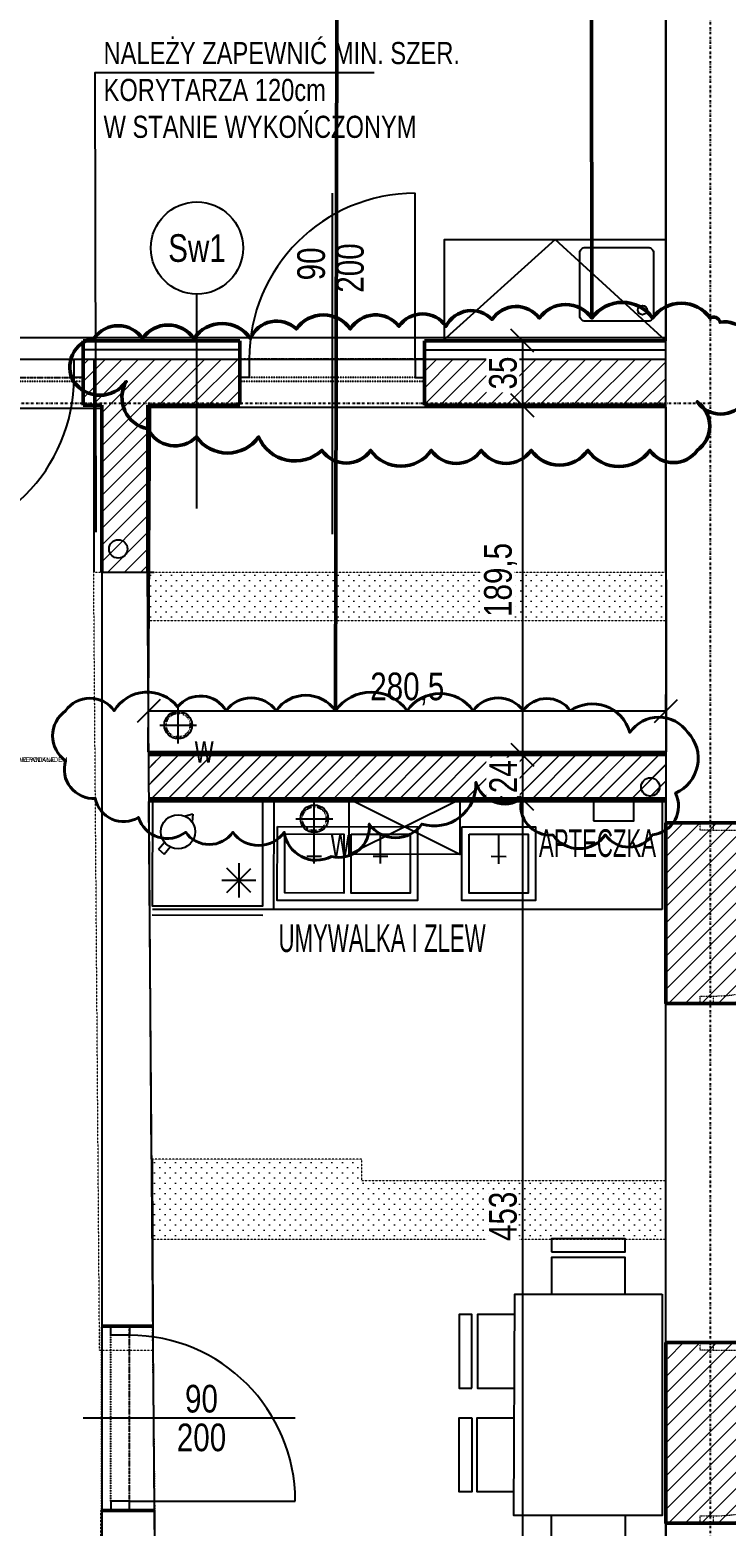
# Model space of a CAD drawing. Header units: centimetres. Extents: x 0 to 55409, y -2708 to 14680.
# Tile 40 of 215: x 31385 to 31763, y 4517 to 5329. Entities that reach past the tile are written whole.
import ezdxf
from ezdxf.enums import TextEntityAlignment as Align

# ---------------------------------------------------------------- set-up
doc = ezdxf.new("R2018")
doc.units = ezdxf.units.CM
doc.header["$LTSCALE"] = 0.01
for name, pattern in [('DASHDOT', [25.4, 12.7, -6.35, 0, -6.35]), ('DASHED', [19.05, 12.7, -6.35]), ('DASHED2', [9.525, 6.35, -3.175]), ('DIVIDE', [31.75, 12.7, -6.35, 0, -6.35, 0, -6.35]), ('DOT', [6.35, 0, -6.35])]:
    doc.linetypes.add(name, pattern=pattern)
for name, color, linetype in [('A-ELEWACJE', 3, 'Continuous'), ('A-Elewacje_wypełnienia', 7, 'Continuous'), ('A-Opis-G', 3, 'Continuous'), ('A-OPISY', 70, 'Continuous'), ('A-Wyposażenie-G', 12, 'Continuous'), ('A_drzwi opis istniejące', 161, 'Continuous'), ('A_Ściany istniejące', 9, 'Continuous'), ('CKDOOR_FRAMUGI_RAM', 5, 'Continuous'), ('CKDRZWI_', 7, 'Continuous'), ('CKDRZWI_NAD', 1, 'DIVIDE'), ('CKDRZWI_OPIS', 3, 'Continuous'), ('CKDRZWI_OS', 1, 'Continuous'), ('CKIZOLACJE', 2, 'Continuous'), ('CKOPIS_WIDOK', 3, 'Continuous'), ('CKPODLOGA_OPIS', 3, 'Continuous'), ('CKPODLOGA_OTOCZKI', 1, 'Continuous'), ('CKPOM_OPIS', 3, 'Continuous'), ('CKSCIANY_NAD', 7, 'DIVIDE'), ('CKSIATKA', 7, 'DASHDOT'), ('CKWYMIAR', 3, 'Continuous'), ('PODKŁAD STAN ISTNIEJĄCY', 7, 'Continuous')]:
    doc.layers.add(name, color=color, linetype=linetype)
for name, color, linetype, lineweight in [('A-Wyburzenia', 35, 'DASHED2', 0), ('CKPOM_NUM', 6, 'Continuous', 50), ('CKREWIZJA', 1, 'Continuous', 50), ('CKSCIANY_PRZEKR', 6, 'Continuous', 50)]:
    doc.layers.add(name, color=color, linetype=linetype, lineweight=lineweight)
doc.layers.add('CKDRZWI_POM', color=7, linetype='DOT', plot=False)
doc.layers.add('CKPOM_POWIERZ', color=1, linetype='Continuous', plot=False)
doc.layers.add('REV', color=20, linetype='Continuous', lineweight=40, plot=False)
doc.styles.add('RomanS', font='romans.shx', dxfattribs={"width": 0.8})
doc.styles.add('SIMPLEX', font='simplex.shx', dxfattribs={"width": 0.7, "height": 17})
doc.styles.get("Standard").update_dxf_attribs({"font": 'ic-simplex.shx', "width": 0.8})
doc.linetypes.add('BATTING', pattern='A,0.0001,-0.1,[134,ltypeshp.shx,S=0.1,R=0,X=-0.1,Y=0],-0.2,[134,ltypeshp.shx,S=0.1,R=180,X=0.1,Y=0],-0.1', length=0.4001)
doc.dimstyles.new('Kopia2 CADKON cm', dxfattribs={"dimscale": 5, "dimtxt": 3, "dimasz": 2.5, "dimexe": 1.8, "dimexo": 5, "dimgap": 0.6, "dimtad": 1, "dimrnd": 0.5, "dimtxsty": 'Standard', "dimblk1": 'OBLIQUE', "dimblk2": 'OBLIQUE', "dimsah": 1, "dimcen": 2.5, "dimadec": 1, "dimazin": 2, "dimtfac": 1, "dimtix": 1, "dimtmove": 2, "dimatfit": 3, "dimldrblk": 'OPEN30', "dimfxl": 2, "dimfxlon": 1, "dimtfill": 1, "dimtolj": 1, "dimarcsym": 0})

# ---------------------------------------------------------------- blocks, each defined once
blk = doc.blocks.new('_OBLIQUE')
at = {"color": 0, "linetype": 'ByBlock'}
blk.add_line((-0.5, -0.5), (0.5, 0.5), dxfattribs=at)
blk = doc.blocks.new('*D142')
at = {"layer": 'CKWYMIAR', "color": 0, "lineweight": -2}
for p, q in [((30453.08, 5382.35), (30434.08, 5382.35)), ((30443.08, 5382.35), (30443.08, 5150.1)), ((30453.08, 5150.1), (30434.08, 5150.1))]:
    blk.add_line(p, q, dxfattribs=at)
at = {"layer": 'CKWYMIAR', "color": 0, "lineweight": -2, "xscale": 12.5, "yscale": 12.5, "zscale": 12.5}
for p, rotation in [((30443.08, 5382.35), 90), ((30443.08, 5150.1), 270)]:
    blk.add_blockref('_OBLIQUE', p, dxfattribs=dict(at, rotation=rotation))
at = {"layer": 'CKWYMIAR', "color": 0, "lineweight": -3, "insert": (30432.58, 5266.23), "char_height": 15, "attachment_point": 5, "rotation": 90, "bg_fill": 3, "box_fill_scale": 1.1, "bg_fill_color": 256, "bg_fill_true_color": 13158600, "bg_fill_transparency": 0}
blk.add_mtext('\\A1;232', dxfattribs=at)
blk = doc.blocks.new('_Open30')
at = {"color": 0, "linetype": 'ByBlock', "lineweight": -2}
for p, q in [((-1, 0.268), (0, 0)), ((0, 0), (-1, -0.268)), ((0, 0), (-1, 0))]:
    blk.add_line(p, q, dxfattribs=at)
blk = doc.blocks.new('ZMYW2X')
for points in [[(-10, 45), (85, 45), (85, -5), (-10, -5)], [(-5, 40), (35, 40), (35, 0), (-5, 0)], [(40, 40), (80, 40), (80, 0), (40, 0)]]:
    blk.add_lwpolyline(points, close=True)
for points in [[(15, 20), (15, 40)], [(60, 20), (60, 40)], [(10, 25), (20, 25)], [(55, 25), (65, 25)]]:
    blk.add_lwpolyline(points)
blk = doc.blocks.new('ZMYW1X-a')
for points in [[(40, 40), (0, 40), (0, 0), (40, 0)], [(36, 36), (4, 36), (4, 4), (36, 4)]]:
    blk.add_lwpolyline(points, close=True)
for points in [[(20, 20), (20, 36)], [(24, 24), (16, 24)]]:
    blk.add_lwpolyline(points)
blk = doc.blocks.new('lodowka')
for p, q in [((19.59, 12.24), (6.49, 25.34)), ((6.49, 12.24), (19.59, 25.34)), ((13.04, 28.05), (13.04, 9.52)), ((3.77, 18.79), (22.3, 18.79)), ((60, 0), (0, 0))]:
    blk.add_line(p, q)
blk.add_lwpolyline([(60, 62.96), (60, 5), (0, 5), (0, 62.96)], close=True)
blk = doc.blocks.new('czajnik')
for p, q in [((8.04, 9.57), (3.96, 8.38)), ((8.04, 9.57), (7.56, 5.35)), ((-10.62, -9.44), (-7.39, -5.59)), ((-10.62, -9.44), (-7.46, -12.1)), ((-7.46, -12.1), (-4.23, -8.24))]:
    blk.add_line(p, q)
blk.add_circle((0, 0), 9.26)
blk = doc.blocks.new('A$7E8711BDD194')
for p, q in [((-2.54, 187.73), (-279, 187.73)), ((-213.25, 187.67), (-213.31, 127.67)), ((-172.28, 157.64), (-112.25, 187.57)), ((-112.28, 157.57), (-172.25, 187.64)), ((-2.54, 187.74, 0), (-2.61, 127.73, 0)), ((-2.61, 127.73, 0), (-279.07, 127.73))]:
    blk.add_line(p, q)
at = {"elevation": 0, "flags": 128}
blk.add_lwpolyline([(-112.25, 187.57), (-112.28, 157.57), (-172.28, 157.64), (-172.25, 187.64), (-112.25, 187.57)], dxfattribs=at)
blk.add_lwpolyline([(-39.86, 175.73), (-17.86, 175.73), (-17.86, 187.73), (-39.86, 187.73)], close=True)
at = {"flags": 128}
for points in [[(-62.56, -58), (-22.56, -58), (-22.56, -51), (-62.56, -51), (-62.56, -58)], [(-22.56, -81), (-22.56, -61), (-62.56, -61), (-62.56, -81)], [(-2.56, -81), (-2.56, -201), (-83.06, -201), (-82.56, -81), (-2.56, -81)], [(-105.76, -131.99), (-105.76, -91.99), (-112.76, -91.99), (-112.76, -131.99), (-105.76, -131.99)], [(-82.77, -91.99), (-102.77, -91.99), (-102.77, -131.99), (-82.77, -131.99)], [(-105.76, -148.14), (-105.76, -188.14), (-112.76, -188.14), (-112.76, -148.14), (-105.76, -148.14)], [(-83, -188.14), (-103, -188.14), (-103, -148.14), (-83, -148.14)], [(-22.56, -201), (-22.56, -221), (-62.56, -221), (-62.56, -201)], [(-62.56, -224), (-22.56, -224), (-22.56, -231), (-62.56, -231), (-62.56, -224)]]:
    blk.add_lwpolyline(points, dxfattribs=at)
at = {"xscale": -1, "rotation": 359.9379312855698}
for name, p in [('lodowka', (-219.14, 124.69, 0)), ('ZMYW1X-a', (-71.26, 132.53, 0))]:
    blk.add_blockref(name, p, dxfattribs=at)
at = {"extrusion": (-6.95153e-22, -8.95333e-14, -1), "xscale": -1, "zscale": -1, "rotation": 0.06206871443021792}
blk.add_blockref('czajnik', (265.14, 169.89, 0), dxfattribs=at)
at = {"extrusion": (-6.95152e-22, -8.95333e-14, -1), "xscale": -0.8000000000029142, "yscale": 0.8000000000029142, "zscale": -0.8000000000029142, "rotation": 0.06206871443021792}
blk.add_blockref('ZMYW2X', (203.3, 136.66, 0), dxfattribs=at)
at = {"char_height": 15, "attachment_point": 1}
for s, insert, width in [('{\\W0.6;APTECZKA}', (-69.42, 171.24), 50.8991), ('{\\W0.6;UMYWALKA I ZLEW}', (-210.64, 119.64, 0), 141.765)]:
    blk.add_mtext(s, dxfattribs=dict(at, insert=insert, width=width))
blk = doc.blocks.new('*D366')
at = {"layer": 'CKWYMIAR', "color": 0, "lineweight": -2}
for p, q in [((31642.43, 4911.6), (31661.43, 4911.6)), ((31652.43, 4911.6), (31652.43, 4458.6)), ((31642.43, 4458.6), (31661.43, 4458.6))]:
    blk.add_line(p, q, dxfattribs=at)
at = {"layer": 'CKWYMIAR', "color": 0, "lineweight": -2, "xscale": 12.5, "yscale": 12.5, "zscale": 12.5}
for p, rotation in [((31652.43, 4911.6), 90), ((31652.43, 4458.6), 270)]:
    blk.add_blockref('_OBLIQUE', p, dxfattribs=dict(at, rotation=rotation))
at = {"layer": 'CKWYMIAR', "color": 0, "lineweight": -3, "insert": (31641.93, 4685.1), "char_height": 15, "attachment_point": 5, "rotation": 90, "bg_fill": 3, "box_fill_scale": 1.1, "bg_fill_color": 256, "bg_fill_true_color": 13158600, "bg_fill_transparency": 0}
blk.add_mtext('\\A1;453', dxfattribs=at)
blk = doc.blocks.new('*D385')
at = {"layer": 'CKWYMIAR', "color": 0, "lineweight": -2}
for p, q in [((31449.69, 4959.27), (31449.69, 4968.27)), ((31730.24, 4959.27), (31730.24, 4968.27)), ((31449.69, 4959.27), (31730.24, 4959.27))]:
    blk.add_line(p, q, dxfattribs=at)
at = {"layer": 'CKWYMIAR', "color": 0, "lineweight": -2, "xscale": 12.5, "yscale": 12.5, "zscale": 12.5, "rotation": 180}
blk.add_blockref('_OBLIQUE', (31449.69, 4959.27), dxfattribs=at)
at = {"layer": 'CKWYMIAR', "color": 0, "lineweight": -2, "xscale": 12.5, "yscale": 12.5, "zscale": 12.5}
blk.add_blockref('_OBLIQUE', (31730.24, 4959.27), dxfattribs=at)
at = {"layer": 'CKWYMIAR', "color": 0, "lineweight": -3, "insert": (31589.97, 4971.2), "char_height": 15, "attachment_point": 5, "bg_fill": 3, "box_fill_scale": 1.1, "bg_fill_color": 257, "bg_fill_transparency": 0}
blk.add_mtext('\\A1;280,5', dxfattribs=at)
blk = doc.blocks.new('A$7E899DC38356')
at = {"lineweight": -3}
blk.add_lwpolyline([(0, 0), (0, -120), (-55, -120), (-55, 0), (0, 0), (-55, -60), (0, -121)], dxfattribs=at)
blk.add_lwpolyline([(-13.63, -46.71), (-47.63, -46.71, -0.414214), (-50.63, -43.71), (-50.63, -9.71, -0.414214), (-47.63, -6.71), (-13.63, -6.71, -0.414214), (-10.63, -9.71), (-10.63, -43.71, -0.414214), (-13.63, -46.71), (-13.63, -46.71)], format="xyb")
blk.add_circle((-16.63, -12.71), 2.5)
blk = doc.blocks.new('*D387')
at = {"layer": 'CKWYMIAR', "color": 0, "lineweight": -2}
for p, q in [((31627.43, 4935.6), (31643.43, 4935.6)), ((31652.43, 4935.6), (31652.43, 4911.6)), ((31627.43, 4911.6), (31643.43, 4911.6))]:
    blk.add_line(p, q, dxfattribs=at)
at = {"layer": 'CKWYMIAR', "color": 0, "lineweight": -2, "xscale": 12.5, "yscale": 12.5, "zscale": 12.5}
for p, rotation in [((31652.43, 4935.6), 270), ((31652.43, 4911.6), 90)]:
    blk.add_blockref('_OBLIQUE', p, dxfattribs=dict(at, rotation=rotation))
at = {"layer": 'CKWYMIAR', "color": 0, "lineweight": -3, "insert": (31641.93, 4923.6), "char_height": 15, "attachment_point": 5, "rotation": 90, "bg_fill": 3, "box_fill_scale": 1.1, "bg_fill_color": 256, "bg_fill_true_color": 13158600, "bg_fill_transparency": 0}
blk.add_mtext('\\A1;24', dxfattribs=at)
blk = doc.blocks.new('A$7E8718815272C8')
at = {"layer": 'A-Wyburzenia'}
blk.add_line((2176, -1090.11), (1897.4, -1090.11), dxfattribs=at)
for points in [[(1868.85, -1150), (1865.66, -728)], [(1865.66, -728), (1870, -728)], [(1895, -728), (2176, -728)], [(2176, -754.49), (1894.86, -754.49)], [(2176, -1058.29), (2011.15, -1058.29), (2011.11, -1046.49), (1897.07, -1046.49)], [(1868.85, -1150), (1897.85, -1150), (1897.75, -1137)], [(1870, -1302), (1869.51, -1237)]]:
    blk.add_lwpolyline(points, dxfattribs=at)
at = {"layer": 'A-Wyburzenia', "ltscale": 2}
for points in [[(2201.67, -864), (2201.67, -868), (2194.67, -868), (2194.67, -864)], [(2201.67, -958), (2201.67, -962), (2194.67, -962), (2194.67, -958)], [(2201.67, -1146), (2201.67, -1150), (2194.67, -1150), (2194.67, -1146)], [(2201.67, -1240), (2201.67, -1244), (2194.67, -1244), (2194.67, -1240)]]:
    blk.add_lwpolyline(points, close=True, dxfattribs=at)
for points in [[(2201.67, -868), (2291.67, -868.04)], [(2201.67, -1150), (2291.67, -1150.04)]]:
    blk.add_lwpolyline(points, dxfattribs=at)
for centre in [(2201.49, -867.82), (2201.49, -1149.82)]:
    blk.add_arc(centre, 90.18, 270.114, 359.88575, dxfattribs=at)
at = {"layer": 'A_Ściany istniejące'}
for p, q in [((2176, -728), (2176, -38.53)), ((1870, -728), (1870, -1137)), ((2176, -728), (2176, -864)), ((2176, -1146), (2176, -1058.29)), ((1870, -1237), (1870, -1302)), ((1899.01, -1304), (1898.77, -1237)), ((2176, -1244), (2176, -1304))]:
    blk.add_line(p, q, dxfattribs=at)
for points in [[(1870, -728), (1898.5, -728)], [(1897.07, -1046.49), (1894.86, -728)], [(2176, -864), (2225, -864)], [(2176, -962), (2225, -962)], [(2176, -1058.29), (2176, -962)], [(1897.4, -1046.49), (1897.75, -1136.99)], [(2176, -1146), (2225, -1146)], [(1869.51, -1237), (1898.77, -1237)], [(2176, -1244), (2225, -1244)]]:
    blk.add_lwpolyline(points, dxfattribs=at)
for centre in [(1878.98, -715.42), (2167.55, -844.55)]:
    blk.add_circle(centre, 5, dxfattribs=at)
at = {"layer": 'CKOPIS_WIDOK', "ltscale": 2}
for p, q in [((1751, -612.5), (1865.66, -612.5)), ((1865.66, -612.5), (1865.66, -728.02))]:
    blk.add_line(p, q, dxfattribs=at)
at = {"layer": 'CKOPIS_WIDOK', "linetype": 'DASHED', "ltscale": 2}
blk.add_lwpolyline([(1750, -612.5), (2176, -612.5)], dxfattribs=at)
at = {"layer": 'A_drzwi opis istniejące', "style": 'SIMPLEX', "width": 0.8}
for tag, p in [('230', (1043.61, -607.59)), ('200', (1068.26, -607.78)), ('90', (1803.7, -1338.09)), ('200', (1828.36, -1338.28))]:
    blk.add_attdef(tag, text='', height=16, rotation=90, dxfattribs=at).set_placement(p, align=Align.CENTER)
for tag, p in [('80', (1900.82, -1184.7)), ('200', (1900.63, -1209.35))]:
    blk.add_attdef(tag, text='', height=16, dxfattribs=at).set_placement(p, align=Align.CENTER)
blk = doc.blocks.new('*D388')
at = {"layer": 'CKWYMIAR', "color": 0, "lineweight": -2}
for p, q in [((31642.43, 5125.1), (31661.43, 5125.1)), ((31652.43, 5125.1), (31652.43, 4935.6)), ((31642.43, 4935.6), (31661.43, 4935.6))]:
    blk.add_line(p, q, dxfattribs=at)
at = {"layer": 'CKWYMIAR', "color": 0, "lineweight": -2, "xscale": 12.5, "yscale": 12.5, "zscale": 12.5}
for p, rotation in [((31652.43, 5125.1), 90), ((31652.43, 4935.6), 270)]:
    blk.add_blockref('_OBLIQUE', p, dxfattribs=dict(at, rotation=rotation))
at = {"layer": 'CKWYMIAR', "color": 0, "lineweight": -3, "insert": (31640.51, 5030.35), "char_height": 15, "attachment_point": 5, "rotation": 90, "bg_fill": 3, "box_fill_scale": 1.1, "bg_fill_color": 256, "bg_fill_true_color": 13158600, "bg_fill_transparency": 0}
blk.add_mtext('\\A1;189,5', dxfattribs=at)
blk = doc.blocks.new('*D389')
at = {"layer": 'CKWYMIAR', "color": 0, "lineweight": -2}
for p, q in [((31642.43, 5160.11), (31661.43, 5160.11)), ((31652.43, 5160.11), (31652.43, 5125.1)), ((31642.43, 5125.1), (31661.43, 5125.1))]:
    blk.add_line(p, q, dxfattribs=at)
at = {"layer": 'CKWYMIAR', "color": 0, "lineweight": -2, "xscale": 12.5, "yscale": 12.5, "zscale": 12.5}
for p, rotation in [((31652.43, 5160.11), 90), ((31652.43, 5125.1), 270)]:
    blk.add_blockref('_OBLIQUE', p, dxfattribs=dict(at, rotation=rotation))
at = {"layer": 'CKWYMIAR', "color": 0, "lineweight": -3, "insert": (31641.93, 5142.61), "char_height": 15, "attachment_point": 5, "rotation": 90, "bg_fill": 3, "box_fill_scale": 1.1, "bg_fill_color": 256, "bg_fill_true_color": 13158600, "bg_fill_transparency": 0}
blk.add_mtext('\\A1;35', dxfattribs=at)
blk = doc.blocks.new('A$7E8A383135198')
at = {"layer": 'CKSIATKA', "ltscale": 10}
for p, q in [((2215, 268.18), (2215, -1847.53)), ((2215, -651.43), (-268, -651.43))]:
    blk.add_line(p, q, dxfattribs=at)
blk = doc.blocks.new('A$7E8778113A2FE')
at = {"layer": 'A-ELEWACJE'}
for points in [[(0, -10), (0, 10)], [(0, -10), (0, 10)], [(-10, 0), (10, 0)], [(-10, 0), (10, 0)]]:
    blk.add_lwpolyline(points, dxfattribs=at)
blk.add_circle((0, 0), 7.5, dxfattribs=at)
at = {"layer": 'A-ELEWACJE', "linetype": 'DASHED2', "ltscale": 0.5}
blk.add_circle((0, 0), 6.5, dxfattribs=at)
at = {"layer": 'A-Opis-G', "lineweight": 20, "width": 0.7}
blk.add_text('w', height=15, dxfattribs=at).set_placement((9.03, -20.39))
blk = doc.blocks.new('CKBL2081424112231')
at = {"layer": 'CKPOM_NUM', "width": 0.8, "flags": 8}
blk.add_attdef('CISLO', text='', height=25, dxfattribs=at).set_placement((31364.24, 4805.35), align=Align.BOTTOM_CENTER)
at = {"layer": 'CKPOM_OPIS', "width": 0.8, "flags": 9}
for tag in ['POZNÁMKA', 'K._VÝŠKA', 'STĚNY', 'PLOCHA_DLE_NV_366/2013', 'DEFINICE_SKLADBY', 'PODLAHA', 'TEPLOTA', 'SKLADBA', 'PODLAZI', 'POVRCH', 'PLOCHA', 'JMENO', 'OBVOD', 'OBJEM', 'STROP', 'VYSKA', 'ZONA', 'BYT']:
    blk.add_attdef(tag, text='', height=20, dxfattribs=at).set_placement((31364.24, 4805.35), align=Align.BOTTOM_CENTER)
blk = doc.blocks.new('*U226')
at = {"color": 0}
blk.add_circle((0, 0), 25, dxfattribs=at)
at = {"layer": 'CKPODLOGA_OPIS', "width": 0.8}
blk.add_attdef('OZNAČENÍ', text='', height=15, dxfattribs=at).set_placement((0, 0), align=Align.MIDDLE_CENTER)

msp = doc.modelspace()

# ---------------------------------------------------------------- hatches: boundary and pattern name
at = {"layer": 'A-Elewacje_wypełnienia', "lineweight": 5}
h = msp.add_hatch(dxfattribs=at)
h.set_pattern_fill('ANSI31', color=256, scale=2, style=0)
h.paths.add_polyline_path([(31599.237, 5125.111), (31730.235, 5125.098), (31730.237, 5150.111), (31599.236, 5150.104)])
h = msp.add_hatch(dxfattribs=at)
h.set_pattern_fill('ANSI31', color=256, scale=2, style=0)
h.set_pattern_definition([(45, (8951.151, 1498.307), (-4.490128, 4.490128), [])])
h.paths.add_polyline_path([(31730.236, 4800.628), (31779.236, 4800.581), (31780.402, 4898.605), (31731.402, 4898.604)])
h = msp.add_hatch(dxfattribs=at)
h.set_pattern_fill('ANSI31', color=256, scale=2, style=0)
h.set_pattern_definition([(45, (8951.151, 1498.307), (-4.490128, 4.490128), [])])
h.paths.add_polyline_path([(31730.236, 4800.628), (31779.236, 4800.581), (31780.402, 4898.605), (31731.402, 4898.604)])
h = msp.add_hatch(dxfattribs=at)
h.set_pattern_fill('ANSI31', color=256, scale=2, style=0)
h.set_pattern_definition([(45, (8951.151, 1216.307), (-4.490128, 4.490128), [])])
h.paths.add_polyline_path([(31730.236, 4518.628), (31779.236, 4518.581), (31780.402, 4616.605), (31731.402, 4616.604)])
h = msp.add_hatch(dxfattribs=at)
h.set_pattern_fill('ANSI31', color=256, scale=2, style=0)
h.set_pattern_definition([(45, (8951.151, 1216.307), (-4.490128, 4.490128), [])])
h.paths.add_polyline_path([(31730.236, 4518.628), (31779.236, 4518.581), (31780.402, 4616.605), (31731.402, 4616.604)])
at = {"layer": 'A-Wyburzenia'}
h = msp.add_hatch(dxfattribs=at)
h.set_pattern_fill('PLASTER', color=256, scale=4, style=0)
h.set_pattern_definition([(45, (-6369726.749, -5682809.6003), (-2.8284271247, 2.8284271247), [0, -4])])
h.paths.add_polyline_path([(31730.236, 5008.111), (31730.236, 5034.604), (31449.271, 5034.604), (31449.271, 5008.111)])

# ---------------------------------------------------------------- linework, layer by layer
at = {"layer": 'A-OPISY'}
msp.add_lwpolyline([(31421.261, 5056.279), (31420.772, 5305.568), (31571.985, 5305.568)], dxfattribs=at)
at = {"layer": 'CKDOOR_FRAMUGI_RAM'}
for p, q in [((31409.236, 5140.104), (31409.236, 5150.104)), ((31409.236, 5150.104), (31414.236, 5150.104)), ((31414.236, 5150.104), (31414.236, 5140.104)), ((31499.236, 5150.104), (31504.236, 5150.104)), ((31499.236, 5140.104), (31499.236, 5150.104)), ((31504.236, 5150.104), (31504.236, 5140.104)), ((31599.236, 5150.104), (31594.236, 5150.104)), ((31594.236, 5150.104), (31594.236, 5140.104)), ((31599.236, 5140.104), (31599.236, 5150.104)), ((31414.236, 5140.104), (31409.236, 5140.104)), ((31504.236, 5140.104), (31499.236, 5140.104)), ((31594.236, 5140.104), (31599.236, 5140.104)), ((31429.236, 4620.604), (31429.236, 4625.604)), ((31429.236, 4625.604), (31439.236, 4625.604)), ((31439.236, 4620.604), (31429.236, 4620.604)), ((31439.236, 4625.604), (31439.236, 4620.604)), ((31439.236, 4530.604), (31429.236, 4530.604)), ((31429.236, 4530.604), (31429.236, 4525.604)), ((31439.236, 4525.604), (31439.236, 4530.604)), ((31429.236, 4525.604), (31439.236, 4525.604))]:
    msp.add_line(p, q, dxfattribs=at)
at = {"layer": 'CKDRZWI_'}
for p, q in [((31594.236, 5150.104), (31594.236, 5240.104)), ((31439.236, 4530.604), (31529.236, 4530.604))]:
    msp.add_line(p, q, dxfattribs=at)
for centre, start, end in [((31594.236, 5150.104), 90, 180), ((31319.236, 5140.104), 270, 0), ((31439.236, 4530.604), 0, 90)]:
    msp.add_arc(centre, 90, start, end, dxfattribs=at)
at = {"layer": 'CKDRZWI_NAD'}
for p, q in [((31319.236, 5150.104), (31409.236, 5150.104)), ((31594.236, 5150.104), (31504.236, 5150.104)), ((31319.236, 5140.104), (31409.236, 5140.104)), ((31594.236, 5140.104), (31504.236, 5140.104)), ((31429.236, 4530.604), (31429.236, 4620.604)), ((31439.236, 4530.604), (31439.236, 4620.604))]:
    msp.add_line(p, q, dxfattribs=at)
at = {"layer": 'CKDRZWI_OS'}
for p, q in [((31549.236, 5240.104), (31549.236, 5055.104)), ((31529.236, 4575.604), (31414.236, 4575.604))]:
    msp.add_line(p, q, dxfattribs=at)
at = {"layer": 'CKDRZWI_POM'}
for p, q in [((31599.236, 5150.104), (31499.236, 5150.104)), ((31314.236, 5140.104), (31414.236, 5140.104)), ((31439.236, 4525.604), (31439.236, 4625.604))]:
    msp.add_line(p, q, dxfattribs=at)
at = {"layer": 'CKIZOLACJE'}
msp.add_line((31599.236, 5150.104), (31730.236, 5150.104), dxfattribs=at)
at = {"layer": 'CKIZOLACJE', "linetype": 'BATTING', "ltscale": 10}
msp.add_lwpolyline([(31599.236, 5155.108), (31730.236, 5155.108)], dxfattribs=at)
at = {"layer": 'CKPOM_POWIERZ'}
msp.add_lwpolyline([(29616.644, 5226.104, 0.0000171), (29603.236, 5226.104, 0.0000171), (29603.234, 5714.104), (31730.236, 5724.076), (31730.236, 5161.611), (30722.051, 5161.611), (30722.14, 5150.104), (29616.644, 5150.104)], format="xyb", close=True, dxfattribs=at)
for points in [[(31304.236, 5123.605), (31424.236, 5123.604), (31424.236, 4460.604), (31304.236, 4460.604)], [(31450.736, 5124.104), (31730.236, 5124.104), (31730.33, 4937.113), (31449.476, 4937.086)]]:
    msp.add_lwpolyline(points, close=True, dxfattribs=at)
at = {"layer": 'CKREWIZJA'}
msp.add_lwpolyline([(31690.111, 5172.368), (31689.179, 6019.699), (31840.391, 6019.699)], dxfattribs=at)
at = {"layer": 'CKSCIANY_NAD'}
for p, q in [((31314.236, 5150.104), (31414.236, 5150.104)), ((31499.236, 5150.104), (31599.236, 5150.104)), ((31314.236, 5138.104), (31414.236, 5138.104)), ((31499.236, 5138.104), (31599.236, 5138.104)), ((31424.236, 4525.604), (31424.236, 4625.604)), ((31453.01, 4525.61), (31451.988, 4625.61))]:
    msp.add_line(p, q, dxfattribs=at)
at = {"layer": 'CKSCIANY_PRZEKR'}
for p, q in [((31414.236, 5125.104), (31414.236, 5150.104)), ((31499.236, 5125.604), (31499.236, 5150.104)), ((31599.236, 5125.104), (31599.236, 5150.104)), ((31424.236, 5125.104), (31414.236, 5125.104)), ((31424.236, 5034.604), (31424.236, 5125.104)), ((31449.236, 5034.604), (31449.236, 5125.104)), ((31449.236, 5125.104), (31499.236, 5125.104)), ((31599.236, 5125.104), (31730.236, 5125.104)), ((31449.538, 4935.59), (31730.269, 4935.608)), ((31424.236, 4625.604), (31451.988, 4625.604)), ((31424.236, 4525.604), (31453.01, 4525.604))]:
    msp.add_line(p, q, dxfattribs=at)
for points in [[(31414.236, 5150.104), (31414.236, 5160.111)], [(31499.236, 5150.104), (31499.236, 5160.111)], [(31599.236, 5160.111), (31730.236, 5160.111)], [(31599.236, 5150.104), (31599.236, 5160.111)], [(31730.236, 4898.604), (31730.236, 4800.604), (31779.236, 4800.604), (31779.236, 4898.604), (31730.236, 4898.604)]]:
    msp.add_lwpolyline(points, dxfattribs=at)
msp.add_lwpolyline([(31730.236, 4616.604), (31779.236, 4616.604), (31779.236, 4518.604), (31730.236, 4518.604)], close=True, dxfattribs=at)

# ---------------------------------------------------------------- block references
at = {"layer": 'A-Wyposażenie-G', "lineweight": -3, "rotation": 270}
msp.add_blockref('A$7E899DC38356', (31730.236, 5160.111), dxfattribs=at)
at = {"layer": 'A-Wyposażenie-G', "ltscale": 2}
msp.add_blockref('A$7E8711BDD194', (31730.797, 4723.865), dxfattribs=at)
at = {"layer": 'CKPOM_NUM'}
ref = msp.add_blockref('CKBL2081424112231', (31364.236, 4934.122), dxfattribs=at)
lines = msp.add_mtext('\\W0.80000;PANELE DREWNIANE', dxfattribs={"layer": 'CKPOM_OPIS', "insert": (31364.236, 4934.122), "char_height": 2.5, "attachment_point": 1, "line_spacing_factor": 0.8})
ref.add_attrib('PODLAHA', '', (31364.236, 4934.122), dxfattribs={"flags": 104}).embed_mtext(lines)
lines = msp.add_mtext('\\W0.80000;MALOWANE PODKŁADEM', dxfattribs={"layer": 'CKPOM_OPIS', "insert": (31364.236, 4934.122), "char_height": 2.5, "attachment_point": 1, "line_spacing_factor": 0.8})
ref.add_attrib('STĚNY', '', (31364.236, 4934.122), dxfattribs={"flags": 104}).embed_mtext(lines)
lines = msp.add_mtext('\\W0.80000;MALOWANE PODKŁADEM', dxfattribs={"layer": 'CKPOM_OPIS', "insert": (31364.236, 4934.122), "char_height": 2.5, "attachment_point": 1, "line_spacing_factor": 0.8})
ref.add_attrib('STROP', '', (31364.236, 4934.122), dxfattribs={"flags": 104}).embed_mtext(lines)
at = {"layer": 'PODKŁAD STAN ISTNIEJĄCY'}
msp.add_blockref('A$7E8718815272C8', (29554.236, 5762.604), dxfattribs=at)

# ---------------------------------------------------------------- texts
at = {"layer": 'A-OPISY', "insert": (31425.266, 5322.17), "char_height": 12, "width": 294.53711, "attachment_point": 1, "style": 'RomanS'}
msp.add_mtext('\\pxi-3,l3,ql,t3;{\\Fic-simplex.shx;NALEŻY ZAPEWNIĆ MIN. SZER. \\P\\pxi-3,l3,ql,t3;KORYTARZA 120cm\\P\\pxi-3,l3,ql,t3;W STANIE WYKOŃCZONYM}', dxfattribs=at)
at = {"layer": 'CKDRZWI_OPIS', "width": 0.8}
for s, rotation, p in [('  200', 90, (31551.324, 5195.104)), ('200', 0.005299, (31478.372, 4572.7))]:
    msp.add_text(s, height=15, rotation=rotation, dxfattribs=at).set_placement(p, align=Align.TOP_CENTER)
for s, rotation, p in [('   90', 90, (31545.324, 5195.104)), ('90', 0.005299, (31478.372, 4578.7))]:
    msp.add_text(s, height=15, rotation=rotation, dxfattribs=at).set_placement(p, align=Align.CENTER)

# ---------------------------------------------------------------- next in the draw order: dimensions: what is measured, and where the dimension line sits
at = {"layer": 'CKWYMIAR', "lineweight": -3}
for base, p1, p2, picture, middle in [((30443.081, 5150.104), (31305.236, 5382.354), (31472.98, 5150.104), '*D142', (30432.581, 5266.229)), ((31652.4308, 4458.6045), (31552.2076, 4911.5993), (31565.3331, 4458.6045), '*D366', (31641.9308, 4685.1019))]:
    dim = msp.add_linear_dim(base=base, p1=p1, p2=p2, angle=90, dimstyle='Kopia2 CADKON cm', override={"dimtxt": 3, "dimfxl": 2, "dimfxlon": 1, "dimtfill": 1, "dimtfillclr": 0}, dxfattribs=at)
    dim.commit()
    dim.dimension.update_dxf_attribs({"geometry": picture, "text_midpoint": middle})
dim = msp.add_linear_dim(base=(31730.236, 4959.272), p1=(31449.695, 4947.829), p2=(31730.236, 4947.829), dimstyle='Kopia2 CADKON cm', override={"dimblk1": 'OBLIQUE', "dimblk2": 'OBLIQUE', "dimfxl": 2, "dimfxlon": 1, "dimtfill": 1, "dimtfillclr": 0}, dxfattribs=at)
dim.commit()
dim.dimension.update_dxf_attribs({"geometry": '*D385', "text_midpoint": (31589.965, 4971.197)})

# ---------------------------------------------------------------- next in the draw order: hatches: boundary and pattern name
at = {"layer": 'A-Elewacje_wypełnienia', "lineweight": 5}
h = msp.add_hatch(dxfattribs=at)
h.set_pattern_fill('ANSI31', color=256, scale=2, style=0)
h.paths.add_polyline_path([(31414.236, 5125.106), (31424.236, 5125.103), (31424.236, 5034.604), (31449.236, 5034.604), (31449.236, 5125.101), (31499.236, 5125.108), (31499.237, 5150.104), (31414.235, 5150.098)])
h = msp.add_hatch(dxfattribs=at)
h.set_pattern_fill('ANSI31', color=256, scale=2, style=0)
h.set_pattern_definition([(45, (8902.151, 1535.311), (-4.490128, 4.490128), [])])
h.paths.add_polyline_path([(31449.616, 4911.582), (31730.231, 4911.583), (31730.236, 4935.608), (31449.616, 4935.582)])
h = msp.add_hatch(dxfattribs=at)
h.set_pattern_fill('ANSI31', color=256, scale=2, style=0)
h.set_pattern_definition([(45, (8902.151, 1535.5127), (-4.490128, 4.490128), [])])
h.paths.add_polyline_path([(31450.953, 4911.792), (31730.231, 4911.785), (31730.236, 4935.81), (31450.953, 4935.792)])
at = {"layer": 'A-Wyburzenia'}
h = msp.add_hatch(dxfattribs=at)
h.set_pattern_fill('PLASTER', color=256, scale=4, style=0)
h.set_pattern_definition([(45, (-6369724.5386, -5683128.09), (-2.8284271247, 2.8284271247), [0, -4])])
h.paths.add_polyline_path([(31730.236, 4672.496), (31730.236, 4704.317), (31565.388, 4704.317), (31565.347, 4716.026), (31451.481, 4716.115), (31451.481, 4672.496)])

# ---------------------------------------------------------------- next in the draw order: linework, layer by layer
at = {"layer": 'CKIZOLACJE'}
msp.add_line((31414.236, 5150.104), (31499.236, 5150.104), dxfattribs=at)
at = {"layer": 'CKIZOLACJE', "linetype": 'BATTING', "ltscale": 10}
msp.add_lwpolyline([(31499.236, 5155.108), (31414.236, 5155.108)], dxfattribs=at)
at = {"layer": 'CKPODLOGA_OTOCZKI'}
msp.add_line((31475.916, 5069.195), (31475.916, 5185.405), dxfattribs=at)
at = {"layer": 'CKPOM_POWIERZ'}
msp.add_lwpolyline([(31453.243, 4458.604), (31730.236, 4458.604), (31730.227, 4909.98), (31449.652, 4909.961), (31453.243, 4458.604)], dxfattribs=at).dxf.unprotected_set("ltscale", 0)
at = {"layer": 'CKSCIANY_PRZEKR'}
msp.add_line((31449.693, 4911.59), (31730.269, 4911.608), dxfattribs=at)
msp.add_lwpolyline([(31414.236, 5160.111), (31499.236, 5160.111)], dxfattribs=at)

# ---------------------------------------------------------------- next in the draw order: block references
at = {"layer": 'A-ELEWACJE'}
for p in [(31465.742, 4951.614), (31539.539, 4900.807)]:
    msp.add_blockref('A$7E8778113A2FE', p, dxfattribs=at)
at = {"layer": 'CKPODLOGA_OTOCZKI'}
ref = msp.add_blockref('*U226', (31475.916, 5210.405), dxfattribs=at)
ref.add_attrib('Označení', 'Sw1', dxfattribs={"layer": 'CKPODLOGA_OPIS', "height": 15, "width": 0.8}).set_placement((31475.916, 5210.405), align=Align.MIDDLE_CENTER)

# ---------------------------------------------------------------- next in the draw order: dimensions: what is measured, and where the dimension line sits
at = {"layer": 'CKWYMIAR', "lineweight": -3}
dim = msp.add_linear_dim(base=(31652.431, 4911.603), p1=(31652.432, 4935.603), p2=(31652.432, 4911.603), angle=90, dimstyle='Kopia2 CADKON cm', override={"dimtxt": 3}, dxfattribs=at)
dim.commit()
dim.dimension.update_dxf_attribs({"geometry": '*D387', "text_midpoint": (31641.931, 4923.603)})

# ---------------------------------------------------------------- next in the draw order: dimensions: what is measured, and where the dimension line sits
dim = msp.add_linear_dim(base=(31652.431, 4935.596), p1=(31599.236, 5125.104), p2=(31534.897, 4935.596), angle=90, dimstyle='Kopia2 CADKON cm', override={"dimtxt": 3, "dimfxl": 2, "dimfxlon": 1, "dimtfill": 1, "dimtfillclr": 0}, dxfattribs=at)
dim.commit()
dim.dimension.update_dxf_attribs({"geometry": '*D388', "text_midpoint": (31640.506, 5030.35)})

# ---------------------------------------------------------------- next in the draw order: linework, layer by layer
at = {"layer": 'REV'}
msp.add_lwpolyline([(31742.079, 4947.661, 0.5206), (31710.605, 4947.661, 0.5206), (31678.4, 4959.372, 0.5206), (31652.782, 4959.372, 0.5206), (31625.7, 4959.372, 0.5206), (31589.834, 4959.372, 0.5206), (31551.041, 4959.372, 0.5206), (31518.836, 4959.372, 0.5206), (31491.754, 4959.372, 0.5206), (31465.404, 4961.568, 0.5206), (31431.003, 4959.372, 0.5206), (31404.653, 4959.372, 0.5206), (31404.653, 4932.29, 0.5206), (31420.755, 4911.796, 0.5206), (31444.178, 4901.549, 0.5206), (31469.796, 4893.497, 0.5206), (31495.414, 4893.497, 0.5206), (31523.228, 4893.497, 0.5206), (31548.846, 4880.322, 0.5206), (31569.34, 4897.889, 0.5206), (31597.886, 4897.889, 0.5206), (31627.164, 4920.579, 0.5206), (31652.05, 4911.796, 0.5206), (31668.884, 4892.034, 0.5206), (31697.43, 4892.034, 0.5206), (31723.048, 4892.034, 0.5206), (31735.491, 4914.724, 0.5206)], format="xyb", close=True, dxfattribs=at)

# ---------------------------------------------------------------- next in the draw order: dimensions: what is measured, and where the dimension line sits
at = {"layer": 'CKWYMIAR', "lineweight": -3}
dim = msp.add_linear_dim(base=(31652.431, 5125.104), p1=(31609.236, 5160.111), p2=(31599.236, 5125.104), angle=90, dimstyle='Kopia2 CADKON cm', override={"dimtxt": 3, "dimfxl": 2, "dimfxlon": 1, "dimtfill": 1, "dimtfillclr": 0}, dxfattribs=at)
dim.commit()
dim.dimension.update_dxf_attribs({"geometry": '*D389', "text_midpoint": (31641.931, 5142.608)})

# ---------------------------------------------------------------- next in the draw order: linework, layer by layer
at = {"layer": 'CKREWIZJA'}
msp.add_lwpolyline([(31551.041, 4959.372), (31553.211, 6089.973), (31704.423, 6089.973)], dxfattribs=at)
msp.add_lwpolyline([(31777.212, 5151.874, 0.5206), (31759.645, 5170.172, 0.5206), (31754.236, 5172.368, 0.5206), (31723.048, 5172.368, 0.5206), (31690.111, 5172.368, 0.5206), (31661.565, 5172.368, 0.5206), (31635.947, 5171.636, 0.5206), (31611.061, 5167.976, 0.5206), (31585.443, 5167.976, 0.5206), (31559.093, 5166.513, 0.5206), (31529.815, 5166.513, 0.5206), (31504.929, 5161.389, 0.5206), (31474.187, 5161.389, 0.5206), (31446.373, 5161.389, 0.5206), (31420.023, 5161.389, 0.5206), (31409.044, 5137.967, 0.5206), (31437.59, 5137.967, 0.5206), (31449.301, 5112.349, 0.5206), (31475.651, 5107.957, 0.5206), (31509.321, 5107.957, 0.5206), (31543.722, 5100.638, 0.5206), (31570.072, 5100.638, 0.5206), (31603.009, 5100.638, 0.5206), (31630.091, 5100.638, 0.5206), (31657.173, 5100.638, 0.5206), (31687.915, 5100.638, 0.5206), (31721.584, 5100.638, 0.5206), (31747.202, 5100.638, 0.5206), (31747.202, 5126.988, 0.5206), (31772.82, 5126.988, 0.5206)], format="xyb", dxfattribs=at)

# ---------------------------------------------------------------- next in the draw order: block references
at = {"layer": 'CKIZOLACJE'}
msp.add_blockref('A$7E8A383135198', (29539.236, 5777.537), dxfattribs=at)

doc.saveas('drawing.dxf')
